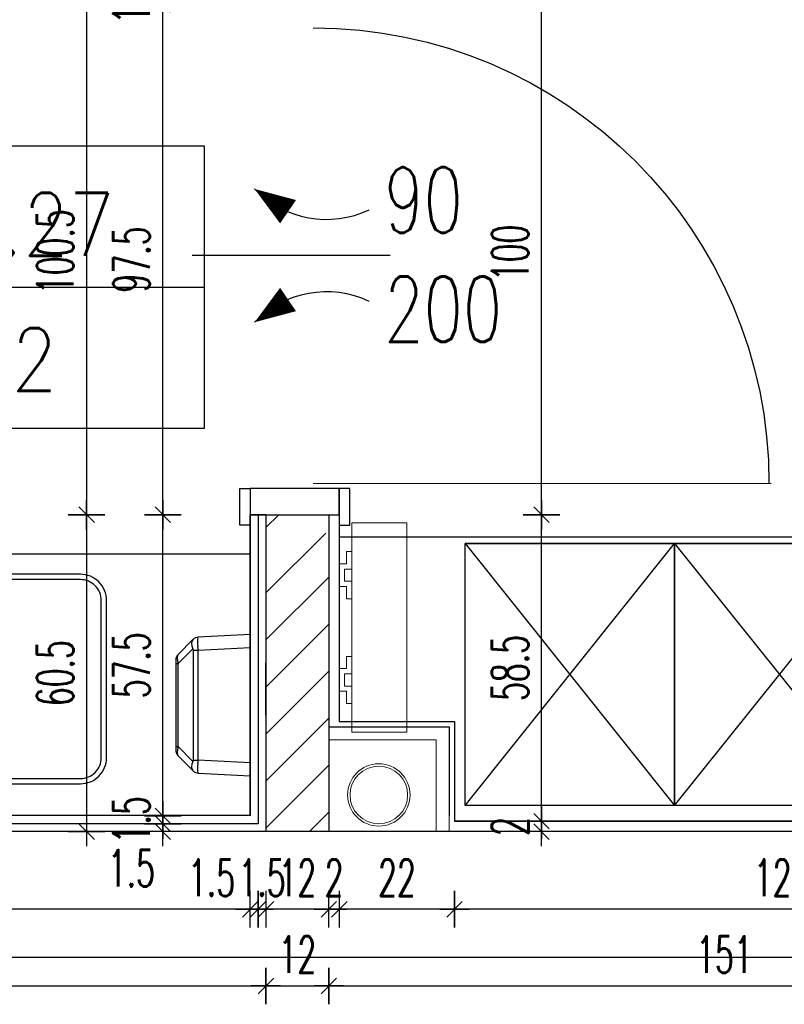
# Model space of a CAD drawing. Header units: centimetres. Extents: x -15121 to 30567, y -60641 to 0.
# Tile 40 of 256: x 2824 to 2970, y -25622 to -25434. Entities that reach past the tile are written whole.
import ezdxf
from ezdxf.enums import TextEntityAlignment as Align

# ---------------------------------------------------------------- set-up
doc = ezdxf.new("R2010")
doc.units = ezdxf.units.CM
doc.header["$LTSCALE"] = 60
for name, color, linetype in [('A-----SZ', 8, 'Continuous'), ('A-MEB', 8, 'Continuous'), ('AIKA NP', 7, 'Continuous'), ('AIKA podłoga wc pod meble', 8, 'Continuous'), ('AIKA TYNK', 5, 'Continuous'), ('AIKA widokowe', 7, 'Continuous'), ('AIKA wymiarowanie gnaizdka rzut lobby', 7, 'Continuous'), ('AIKA wymiarowanie wc rzut', 7, 'Continuous'), ('AIKA ŚCIANA', 8, 'Continuous'), ('F-BIL', 1, 'Continuous'), ('F-BIL-OP', 3, 'Continuous'), ('F-BIL-TA', 1, 'Continuous')]:
    doc.layers.add(name, color=color, linetype=linetype)
doc.layers.add('IS_Grzejnik', color=15, linetype='Continuous', lineweight=5)
doc.layers.add('opisy', color=1, linetype='Continuous', lineweight=15)
doc.styles.add('RomanS', font='romans.shx')
doc.styles.add('SIMPLEX', font='simplex', dxfattribs={"width": 0.85})
doc.styles.add('wymiar', font='txt.shx', dxfattribs={"width": 0.6})
doc.dimstyles.new('Dwudziestka', dxfattribs={"dimtxt": 7, "dimasz": 0.7, "dimexe": 5, "dimexo": 0, "dimgap": 2.5, "dimtad": 1, "dimtoh": 1, "dimdec": 3, "dimrnd": 0.5, "dimdsep": 46, "dimtxsty": 'wymiar', "dimblk": 'znacznik', "dimcen": 0, "dimdle": 5, "dimse1": 1, "dimse2": 1, "dimclrd": 256, "dimclre": 256, "dimclrt": 256, "dimadec": 0, "dimazin": 0, "dimtfac": 0.4, "dimtdec": 3, "dimtix": 1, "dimtofl": 0, "dimtmove": 2, "dimatfit": 3, "dimldrblk": 'znacznik', "dimfxl": 1, "dimtolj": 1, "dimarcsym": 0})

# ---------------------------------------------------------------- blocks, each defined once
blk = doc.blocks.new('SL umywalka 50 top')
at = {"layer": 'AIKA widokowe'}
for points in [[(-20, -39), (20, -39, 0.414214), (25, -34), (25, -4, 0.414214), (20, 1), (-20, 1, 0.414214), (-25, -4), (-25, -34, 0.414214)], [(-20, -38), (20, -38, 0.414214), (24, -34), (24, -4, 0.414214), (20, 0), (-20, 0, 0.414214), (-24, -4), (-24, -34, 0.414214)]]:
    blk.add_lwpolyline(points, format="xyb", close=True, dxfattribs=at)
blk.add_circle((0, -19), 4, dxfattribs=at)
blk = doc.blocks.new('SL suszarka do rąk góra')
at = {"layer": 'AIKA widokowe'}
for p, q in [((-11, 0), (-13.5, 0)), ((-13.5, 0), (-12.98, -9.92)), ((-10.48, -9.92), (-11, 0)), ((11, 0), (-11, 0)), ((11, 0), (10.48, -9.92)), ((13.5, 0), (11, 0)), ((12.98, -9.92), (13.5, 0)), ((-12.54, -10.91), (-12.51, -10.94)), ((-12.51, -10.94), (-9.69, -13.76)), ((-7.92, -13.76), (-10.74, -10.94)), ((10.48, -9.92), (-10.48, -9.92)), ((-10.48, -10.91), (-10.48, -9.92)), ((-10.48, -10.91), (10.48, -10.91)), ((10.74, -10.94), (7.92, -13.76)), ((9.69, -13.76), (12.51, -10.94)), ((10.48, -10.91), (10.48, -9.92)), ((12.51, -10.94), (12.54, -10.91)), ((-8.63, -14.2), (-7.92, -14.2)), ((7.92, -13.76), (-7.92, -13.76)), ((-7.92, -14.2), (-7.92, -13.76)), ((-7.92, -14.2), (7.92, -14.2)), ((7.92, -14.2), (7.92, -13.76)), ((7.92, -14.2), (8.63, -14.2))]:
    blk.add_line(p, q, dxfattribs=at)
for centre, start, end in [((-11.48, -9.85), 183, 225), ((11.48, -9.85), 315, 357), ((-8.63, -12.7), 225, 270), ((8.63, -12.7), 270, 315)]:
    blk.add_arc(centre, 1.5, start, end, dxfattribs=at)
for centre, major_axis, ratio, start_param, end_param in [((-10.43, -10.9), (-2.55, 0.98), 0.026186, 0.011642, 0.272072), ((-10.5, -9.41), (-2.48, -0.48), 0.181937, 0.23532, 1.282518), ((-10.5, -9.41), (-2.07, -1.45), 0.488826, 0.0861, 1.133298), ((-10.43, -10.9), (-2.5, -0.07), 0.391695, 4.725364, 4.985794), ((-10.43, -11.96), (-0.435, 0.977), 0.924938, 5.892541, 6.15297), ((10.43, -10.9), (-2.5, 0.07), 0.391695, 4.438984, 4.699414), ((10.43, -11.96), (0.435, 0.977), 0.924938, 0.130215, 0.390645), ((10.5, -9.41), (2.07, -1.45), 0.488826, 5.149887, 6.197085), ((10.5, -9.41), (2.48, -0.48), 0.181937, 5.000667, 6.047865), ((10.43, -10.9), (2.55, 0.98), 0.026186, 6.011113, 6.271543), ((-7.21, -12.7), (-2.53, -0.97), 0.29403, 0.130209, 1.177407), ((7.21, -12.7), (2.53, -0.97), 0.29403, 5.105779, 6.152976)]:
    blk.add_ellipse(centre, major_axis=major_axis, ratio=ratio, start_param=start_param, end_param=end_param, dxfattribs=at)
blk = doc.blocks.new('DYBY-BL5')
at = {"layer": 'F-BIL-TA', "color": 1}
blk.add_line((0, 45), (110, 45), dxfattribs=at)
blk.add_lwpolyline([(0, 0), (0, 90), (110, 90), (110, 0)], close=True, dxfattribs=at)
at = {"layer": 'F-BIL-OP', "style": 'SIMPLEX', "width": 0.85}
blk.add_attdef('NR', text='', height=20, dxfattribs=at).set_placement((56, 55), align=Align.CENTER)
at = {"layer": 'F-BIL-OP', "color": 2, "style": 'SIMPLEX', "width": 0.85, "flags": 1}
for tag, p in [('NAZWA', (119, 55)), ('POSADZKA', (119, 12)), ('GRUPA', (119, -27)), ('RODZAJ', (119, -72))]:
    blk.add_attdef(tag, p, '', height=19, dxfattribs=at)
at = {"layer": 'F-BIL-OP', "color": 2, "style": 'SIMPLEX', "width": 0.85}
blk.add_attdef('POW.', text='', height=20, dxfattribs=at).set_placement((56, 12), align=Align.CENTER)
at = {"layer": 'F-BIL-OP', "color": 2, "style": 'SIMPLEX', "width": 0.85, "flags": 1}
blk.add_attdef('POWH.', text='', height=20, dxfattribs=at).set_placement((56, -27), align=Align.CENTER)
blk = doc.blocks.new('znacznik')
at = {"color": 0}
for points in [[(0, -5), (0, 5)], [(-4, 0), (4, 0)]]:
    blk.add_lwpolyline(points, dxfattribs=at)
at = {"color": 1}
blk.add_lwpolyline([(-2.12, -2.12), (2.12, 2.12)], dxfattribs=at)
blk = doc.blocks.new('*D5751')
at = {"layer": 'AIKA widokowe', "lineweight": -2, "transparency": 16777216}
for p, q in [((2850.96, -25586.5), (2850.96, -25585.8)), ((2850.96, -25589.4), (2850.96, -25590.1))]:
    blk.add_line(p, q, dxfattribs=at)
at = {"layer": 'Defpoints', "color": 0, "transparency": 16777216}
for p in [(2850.96, -25587.2), (2856.2, -25587.2), (2856.2, -25588.7)]:
    blk.add_point(p, dxfattribs=at)
at = {"layer": 'AIKA widokowe', "lineweight": -2, "transparency": 16777216, "xscale": 0.7, "yscale": 0.7, "zscale": 0.7}
for p, rotation in [((2850.96, -25587.2), 270), ((2850.96, -25588.7), 90)]:
    blk.add_blockref('znacznik', p, dxfattribs=dict(at, rotation=rotation))
at = {"layer": 'AIKA widokowe', "transparency": 16777216, "insert": (2844.96, -25595.7), "char_height": 7, "attachment_point": 5, "style": 'wymiar'}
blk.add_mtext('\\A1;1.5', dxfattribs=at)
blk = doc.blocks.new('*D5752')
at = {"layer": 'AIKA widokowe', "lineweight": -2, "transparency": 16777216}
for p, q in [((2850.96, -25585), (2850.96, -25584.3)), ((2850.96, -25587.9), (2850.96, -25588.6))]:
    blk.add_line(p, q, dxfattribs=at)
at = {"layer": 'Defpoints', "color": 0, "transparency": 16777216}
for p in [(2850.96, -25585.7), (2867.64, -25585.7), (2856.2, -25587.2)]:
    blk.add_point(p, dxfattribs=at)
at = {"layer": 'AIKA widokowe', "lineweight": -2, "transparency": 16777216, "xscale": 0.7, "yscale": 0.7, "zscale": 0.7}
for p, rotation in [((2850.96, -25585.7), 270), ((2850.96, -25587.2), 90)]:
    blk.add_blockref('znacznik', p, dxfattribs=dict(at, rotation=rotation))
at = {"layer": 'AIKA widokowe', "transparency": 16777216, "insert": (2844.96, -25586.45), "char_height": 7, "attachment_point": 5, "rotation": 90, "style": 'wymiar'}
blk.add_mtext('\\A1;1.5', dxfattribs=at)
blk = doc.blocks.new('*D5753')
at = {"layer": 'AIKA widokowe', "lineweight": -2, "transparency": 16777216}
blk.add_line((2850.96, -25585), (2850.96, -25528.89), dxfattribs=at)
at = {"layer": 'Defpoints', "color": 0, "transparency": 16777216}
for p in [(2850.96, -25528.19), (2869.14, -25528.19), (2867.64, -25585.7)]:
    blk.add_point(p, dxfattribs=at)
at = {"layer": 'AIKA widokowe', "lineweight": -2, "transparency": 16777216, "xscale": 0.7, "yscale": 0.7, "zscale": 0.7}
for p, rotation in [((2850.96, -25528.19), 90), ((2850.96, -25585.7), 270)]:
    blk.add_blockref('znacznik', p, dxfattribs=dict(at, rotation=rotation))
at = {"layer": 'AIKA widokowe', "transparency": 16777216, "insert": (2844.96, -25556.95), "char_height": 7, "attachment_point": 5, "rotation": 90, "style": 'wymiar'}
blk.add_mtext('\\A1;57.5', dxfattribs=at)
blk = doc.blocks.new('*D5754')
at = {"layer": 'AIKA widokowe', "lineweight": -2, "transparency": 16777216}
blk.add_line((2850.96, -25527.49), (2850.96, -25431.39), dxfattribs=at)
at = {"layer": 'Defpoints', "color": 0, "transparency": 16777216}
for p in [(2850.96, -25430.69), (2862.89, -25430.69), (2869.14, -25528.19)]:
    blk.add_point(p, dxfattribs=at)
at = {"layer": 'AIKA widokowe', "lineweight": -2, "transparency": 16777216, "xscale": 0.7, "yscale": 0.7, "zscale": 0.7}
for p, rotation in [((2850.96, -25430.69), 90), ((2850.96, -25528.19), 270)]:
    blk.add_blockref('znacznik', p, dxfattribs=dict(at, rotation=rotation))
at = {"layer": 'AIKA widokowe', "transparency": 16777216, "insert": (2844.96, -25479.44), "char_height": 7, "attachment_point": 5, "rotation": 90, "style": 'wymiar'}
blk.add_mtext('\\A1;97.5', dxfattribs=at)
blk = doc.blocks.new('*D5755')
at = {"layer": 'AIKA widokowe', "lineweight": -2, "transparency": 16777216}
for p, q in [((2850.96, -25428.49), (2850.96, -25427.79)), ((2850.96, -25431.39), (2850.96, -25432.09))]:
    blk.add_line(p, q, dxfattribs=at)
at = {"layer": 'Defpoints', "color": 0, "transparency": 16777216}
for p in [(2850.96, -25429.19), (2865.64, -25429.19), (2862.89, -25430.69)]:
    blk.add_point(p, dxfattribs=at)
at = {"layer": 'AIKA widokowe', "lineweight": -2, "transparency": 16777216, "xscale": 0.7, "yscale": 0.7, "zscale": 0.7}
for p, rotation in [((2850.96, -25429.19), 270), ((2850.96, -25430.69), 90)]:
    blk.add_blockref('znacznik', p, dxfattribs=dict(at, rotation=rotation))
at = {"layer": 'AIKA widokowe', "transparency": 16777216, "insert": (2844.96, -25429.94), "char_height": 7, "attachment_point": 5, "rotation": 90, "style": 'wymiar'}
blk.add_mtext('\\A1;1.5', dxfattribs=at)
blk = doc.blocks.new('*D5757')
at = {"layer": 'AIKA wymiarowanie wc rzut', "lineweight": -2, "transparency": 16777216}
for p, q in [((2923.23, -25586), (2923.23, -25585.3)), ((2923.23, -25589.4), (2923.23, -25590.1))]:
    blk.add_line(p, q, dxfattribs=at)
at = {"layer": 'Defpoints', "color": 0, "transparency": 16777216}
for p in [(2906.64, -25586.7), (2923.23, -25586.7), (2905.64, -25588.7)]:
    blk.add_point(p, dxfattribs=at)
at = {"layer": 'AIKA wymiarowanie wc rzut', "lineweight": -2, "transparency": 16777216, "xscale": 0.7, "yscale": 0.7, "zscale": 0.7}
for p, rotation in [((2923.23, -25586.7), 270), ((2923.23, -25588.7), 90)]:
    blk.add_blockref('znacznik', p, dxfattribs=dict(at, rotation=rotation))
at = {"layer": 'AIKA wymiarowanie wc rzut', "transparency": 16777216, "insert": (2917.23, -25587.7), "char_height": 7, "attachment_point": 5, "rotation": 90, "style": 'wymiar'}
blk.add_mtext('\\A1;2', dxfattribs=at)
blk = doc.blocks.new('*D5758')
at = {"layer": 'AIKA wymiarowanie wc rzut', "lineweight": -2, "transparency": 16777216}
blk.add_line((2923.23, -25586), (2923.23, -25528.89), dxfattribs=at)
at = {"layer": 'Defpoints', "color": 0, "transparency": 16777216}
for p in [(2884.64, -25528.19), (2923.23, -25528.19), (2906.64, -25586.7)]:
    blk.add_point(p, dxfattribs=at)
at = {"layer": 'AIKA wymiarowanie wc rzut', "lineweight": -2, "transparency": 16777216, "xscale": 0.7, "yscale": 0.7, "zscale": 0.7}
for p, rotation in [((2923.23, -25528.19), 90), ((2923.23, -25586.7), 270)]:
    blk.add_blockref('znacznik', p, dxfattribs=dict(at, rotation=rotation))
at = {"layer": 'AIKA wymiarowanie wc rzut', "transparency": 16777216, "insert": (2917.23, -25557.45), "char_height": 7, "attachment_point": 5, "rotation": 90, "style": 'wymiar'}
blk.add_mtext('\\A1;58.5', dxfattribs=at)
blk = doc.blocks.new('*D5759')
at = {"layer": 'AIKA wymiarowanie wc rzut', "lineweight": -2, "transparency": 16777216}
blk.add_line((2923.23, -25527.49), (2923.23, -25428.89), dxfattribs=at)
at = {"layer": 'Defpoints', "color": 0, "transparency": 16777216}
for p in [(2884.64, -25428.19), (2923.23, -25428.19), (2884.64, -25528.19)]:
    blk.add_point(p, dxfattribs=at)
at = {"layer": 'AIKA wymiarowanie wc rzut', "lineweight": -2, "transparency": 16777216, "xscale": 0.7, "yscale": 0.7, "zscale": 0.7}
for p, rotation in [((2923.23, -25428.19), 90), ((2923.23, -25528.19), 270)]:
    blk.add_blockref('znacznik', p, dxfattribs=dict(at, rotation=rotation))
at = {"layer": 'AIKA wymiarowanie wc rzut', "transparency": 16777216, "insert": (2917.23, -25478.19), "char_height": 7, "attachment_point": 5, "rotation": 90, "style": 'wymiar'}
blk.add_mtext('\\A1;100', dxfattribs=at)
blk = doc.blocks.new('*D5773')
at = {"layer": 'AIKA wymiarowanie wc rzut', "lineweight": -2, "transparency": 16777216}
blk.add_line((3030.94, -25603.53), (2907.34, -25603.53), dxfattribs=at)
at = {"layer": 'Defpoints', "color": 0, "transparency": 16777216}
for p in [(2906.64, -25567.7), (3031.64, -25571.2), (2906.64, -25603.53)]:
    blk.add_point(p, dxfattribs=at)
at = {"layer": 'AIKA wymiarowanie wc rzut', "lineweight": -2, "transparency": 16777216, "xscale": 0.7, "yscale": 0.7, "zscale": 0.7, "rotation": 180}
blk.add_blockref('znacznik', (2906.64, -25603.53), dxfattribs=at)
at = {"layer": 'AIKA wymiarowanie wc rzut', "lineweight": -2, "transparency": 16777216, "xscale": 0.7, "yscale": 0.7, "zscale": 0.7}
blk.add_blockref('znacznik', (3031.64, -25603.53), dxfattribs=at)
at = {"layer": 'AIKA wymiarowanie wc rzut', "transparency": 16777216, "insert": (2969.14, -25597.53), "char_height": 7, "attachment_point": 5, "style": 'wymiar'}
blk.add_mtext('\\A1;125', dxfattribs=at)
blk = doc.blocks.new('*D5774')
at = {"layer": 'AIKA wymiarowanie wc rzut', "lineweight": -2, "transparency": 16777216}
blk.add_line((2905.94, -25603.53), (2885.34, -25603.53), dxfattribs=at)
at = {"layer": 'Defpoints', "color": 0, "transparency": 16777216}
for p in [(2884.64, -25567.7), (2906.64, -25567.7), (2884.64, -25603.53)]:
    blk.add_point(p, dxfattribs=at)
at = {"layer": 'AIKA wymiarowanie wc rzut', "lineweight": -2, "transparency": 16777216, "xscale": 0.7, "yscale": 0.7, "zscale": 0.7, "rotation": 180}
blk.add_blockref('znacznik', (2884.64, -25603.53), dxfattribs=at)
at = {"layer": 'AIKA wymiarowanie wc rzut', "lineweight": -2, "transparency": 16777216, "xscale": 0.7, "yscale": 0.7, "zscale": 0.7}
blk.add_blockref('znacznik', (2906.64, -25603.53), dxfattribs=at)
at = {"layer": 'AIKA wymiarowanie wc rzut', "transparency": 16777216, "insert": (2895.64, -25597.53), "char_height": 7, "attachment_point": 5, "style": 'wymiar'}
blk.add_mtext('\\A1;22', dxfattribs=at)
blk = doc.blocks.new('*D5775')
at = {"layer": 'AIKA wymiarowanie wc rzut', "lineweight": -2, "transparency": 16777216}
for p, q in [((2881.94, -25603.53), (2881.24, -25603.53)), ((2885.34, -25603.53), (2886.04, -25603.53))]:
    blk.add_line(p, q, dxfattribs=at)
at = {"layer": 'Defpoints', "color": 0, "transparency": 16777216}
for p in [(2882.64, -25568.7), (2884.64, -25567.7), (2882.64, -25603.53)]:
    blk.add_point(p, dxfattribs=at)
at = {"layer": 'AIKA wymiarowanie wc rzut', "lineweight": -2, "transparency": 16777216, "xscale": 0.7, "yscale": 0.7, "zscale": 0.7}
blk.add_blockref('znacznik', (2882.64, -25603.53), dxfattribs=at)
at = {"layer": 'AIKA wymiarowanie wc rzut', "lineweight": -2, "transparency": 16777216, "xscale": 0.7, "yscale": 0.7, "zscale": 0.7, "rotation": 180}
blk.add_blockref('znacznik', (2884.64, -25603.53), dxfattribs=at)
at = {"layer": 'AIKA wymiarowanie wc rzut', "transparency": 16777216, "insert": (2883.64, -25597.53), "char_height": 7, "attachment_point": 5, "style": 'wymiar'}
blk.add_mtext('\\A1;2', dxfattribs=at)
blk = doc.blocks.new('*D5776')
at = {"layer": 'AIKA wymiarowanie wc rzut', "lineweight": -2, "transparency": 16777216}
blk.add_line((2881.94, -25603.53), (2871.34, -25603.53), dxfattribs=at)
at = {"layer": 'Defpoints', "color": 0, "transparency": 16777216}
for p in [(2882.64, -25568.7), (2870.64, -25588.7), (2870.64, -25603.53)]:
    blk.add_point(p, dxfattribs=at)
at = {"layer": 'AIKA wymiarowanie wc rzut', "lineweight": -2, "transparency": 16777216, "xscale": 0.7, "yscale": 0.7, "zscale": 0.7, "rotation": 180}
blk.add_blockref('znacznik', (2870.64, -25603.53), dxfattribs=at)
at = {"layer": 'AIKA wymiarowanie wc rzut', "lineweight": -2, "transparency": 16777216, "xscale": 0.7, "yscale": 0.7, "zscale": 0.7}
blk.add_blockref('znacznik', (2882.64, -25603.53), dxfattribs=at)
at = {"layer": 'AIKA wymiarowanie wc rzut', "transparency": 16777216, "insert": (2876.64, -25597.53), "char_height": 7, "attachment_point": 5, "style": 'wymiar'}
blk.add_mtext('\\A1;12', dxfattribs=at)
blk = doc.blocks.new('*D5777')
at = {"layer": 'AIKA wymiarowanie wc rzut', "lineweight": -2, "transparency": 16777216}
for p, q in [((2868.44, -25603.53), (2867.74, -25603.53)), ((2871.34, -25603.53), (2872.04, -25603.53))]:
    blk.add_line(p, q, dxfattribs=at)
at = {"layer": 'Defpoints', "color": 0, "transparency": 16777216}
for p in [(2869.14, -25587.2), (2870.64, -25588.7), (2869.14, -25603.53)]:
    blk.add_point(p, dxfattribs=at)
at = {"layer": 'AIKA wymiarowanie wc rzut', "lineweight": -2, "transparency": 16777216, "xscale": 0.7, "yscale": 0.7, "zscale": 0.7}
blk.add_blockref('znacznik', (2869.14, -25603.53), dxfattribs=at)
at = {"layer": 'AIKA wymiarowanie wc rzut', "lineweight": -2, "transparency": 16777216, "xscale": 0.7, "yscale": 0.7, "zscale": 0.7, "rotation": 180}
blk.add_blockref('znacznik', (2870.64, -25603.53), dxfattribs=at)
at = {"layer": 'AIKA wymiarowanie wc rzut', "transparency": 16777216, "insert": (2869.89, -25597.53), "char_height": 7, "attachment_point": 5, "style": 'wymiar'}
blk.add_mtext('\\A1;1.5', dxfattribs=at)
blk = doc.blocks.new('*D5778')
at = {"layer": 'AIKA wymiarowanie wc rzut', "lineweight": -2, "transparency": 16777216}
for p, q in [((2866.94, -25603.53), (2866.24, -25603.53)), ((2869.84, -25603.53), (2870.54, -25603.53))]:
    blk.add_line(p, q, dxfattribs=at)
at = {"layer": 'Defpoints', "color": 0, "transparency": 16777216}
for p in [(2867.64, -25585.7), (2869.14, -25587.2), (2867.64, -25603.53)]:
    blk.add_point(p, dxfattribs=at)
at = {"layer": 'AIKA wymiarowanie wc rzut', "lineweight": -2, "transparency": 16777216, "xscale": 0.7, "yscale": 0.7, "zscale": 0.7}
blk.add_blockref('znacznik', (2867.64, -25603.53), dxfattribs=at)
at = {"layer": 'AIKA wymiarowanie wc rzut', "lineweight": -2, "transparency": 16777216, "xscale": 0.7, "yscale": 0.7, "zscale": 0.7, "rotation": 180}
blk.add_blockref('znacznik', (2869.14, -25603.53), dxfattribs=at)
at = {"layer": 'AIKA wymiarowanie wc rzut', "transparency": 16777216, "insert": (2860.26, -25597.53), "char_height": 7, "attachment_point": 5, "style": 'wymiar'}
blk.add_mtext('\\A1;1.5', dxfattribs=at)
blk = doc.blocks.new('*D5779')
at = {"layer": 'AIKA wymiarowanie wc rzut', "lineweight": -2, "transparency": 16777216}
blk.add_line((2866.94, -25603.53), (2748.64, -25603.53), dxfattribs=at)
at = {"layer": 'Defpoints', "color": 0, "transparency": 16777216}
for p in [(2747.94, -25585.54), (2867.64, -25585.7), (2747.94, -25603.53)]:
    blk.add_point(p, dxfattribs=at)
at = {"layer": 'AIKA wymiarowanie wc rzut', "lineweight": -2, "transparency": 16777216, "xscale": 0.7, "yscale": 0.7, "zscale": 0.7, "rotation": 180}
blk.add_blockref('znacznik', (2747.94, -25603.53), dxfattribs=at)
at = {"layer": 'AIKA wymiarowanie wc rzut', "lineweight": -2, "transparency": 16777216, "xscale": 0.7, "yscale": 0.7, "zscale": 0.7}
blk.add_blockref('znacznik', (2867.64, -25603.53), dxfattribs=at)
at = {"layer": 'AIKA wymiarowanie wc rzut', "transparency": 16777216, "insert": (2807.79, -25597.53), "char_height": 7, "attachment_point": 5, "style": 'wymiar'}
blk.add_mtext('\\A1;119.5', dxfattribs=at)
blk = doc.blocks.new('*D5805')
at = {"layer": 'AIKA wymiarowanie wc rzut', "lineweight": -2, "transparency": 16777216}
blk.add_line((2747.34, -25618.19), (2869.94, -25618.19), dxfattribs=at)
at = {"layer": 'Defpoints', "color": 0, "transparency": 16777216}
for p in [(2746.64, -25588.7), (2870.64, -25588.03), (2870.64, -25618.19)]:
    blk.add_point(p, dxfattribs=at)
at = {"layer": 'AIKA wymiarowanie wc rzut', "lineweight": -2, "transparency": 16777216, "xscale": 0.7, "yscale": 0.7, "zscale": 0.7, "rotation": 180}
blk.add_blockref('znacznik', (2746.64, -25618.19), dxfattribs=at)
at = {"layer": 'AIKA wymiarowanie wc rzut', "lineweight": -2, "transparency": 16777216, "xscale": 0.7, "yscale": 0.7, "zscale": 0.7}
blk.add_blockref('znacznik', (2870.64, -25618.19), dxfattribs=at)
at = {"layer": 'AIKA wymiarowanie wc rzut', "transparency": 16777216, "insert": (2808.64, -25612.19), "char_height": 7, "attachment_point": 5, "style": 'wymiar'}
blk.add_mtext('\\A1;124', dxfattribs=at)
blk = doc.blocks.new('*D5806')
at = {"layer": 'AIKA wymiarowanie wc rzut', "lineweight": -2, "transparency": 16777216}
blk.add_line((2871.34, -25618.19), (2881.94, -25618.19), dxfattribs=at)
at = {"layer": 'Defpoints', "color": 0, "transparency": 16777216}
for p in [(2882.64, -25567.05), (2870.64, -25588.03), (2882.64, -25618.19)]:
    blk.add_point(p, dxfattribs=at)
at = {"layer": 'AIKA wymiarowanie wc rzut', "lineweight": -2, "transparency": 16777216, "xscale": 0.7, "yscale": 0.7, "zscale": 0.7, "rotation": 180}
blk.add_blockref('znacznik', (2870.64, -25618.19), dxfattribs=at)
at = {"layer": 'AIKA wymiarowanie wc rzut', "lineweight": -2, "transparency": 16777216, "xscale": 0.7, "yscale": 0.7, "zscale": 0.7}
blk.add_blockref('znacznik', (2882.64, -25618.19), dxfattribs=at)
at = {"layer": 'AIKA wymiarowanie wc rzut', "transparency": 16777216, "insert": (2876.64, -25612.19), "char_height": 7, "attachment_point": 5, "style": 'wymiar'}
blk.add_mtext('\\A1;12', dxfattribs=at)
blk = doc.blocks.new('*D5807')
at = {"layer": 'AIKA wymiarowanie wc rzut', "lineweight": -2, "transparency": 16777216}
blk.add_line((2883.34, -25618.19), (3032.94, -25618.19), dxfattribs=at)
at = {"layer": 'Defpoints', "color": 0, "transparency": 16777216}
for p in [(2882.64, -25567.05), (3033.64, -25588.7), (3033.64, -25618.19)]:
    blk.add_point(p, dxfattribs=at)
at = {"layer": 'AIKA wymiarowanie wc rzut', "lineweight": -2, "transparency": 16777216, "xscale": 0.7, "yscale": 0.7, "zscale": 0.7, "rotation": 180}
blk.add_blockref('znacznik', (2882.64, -25618.19), dxfattribs=at)
at = {"layer": 'AIKA wymiarowanie wc rzut', "lineweight": -2, "transparency": 16777216, "xscale": 0.7, "yscale": 0.7, "zscale": 0.7}
blk.add_blockref('znacznik', (3033.64, -25618.19), dxfattribs=at)
at = {"layer": 'AIKA wymiarowanie wc rzut', "transparency": 16777216, "insert": (2958.14, -25612.19), "char_height": 7, "attachment_point": 5, "style": 'wymiar'}
blk.add_mtext('\\A1;151', dxfattribs=at)
blk = doc.blocks.new('*D5859')
at = {"layer": 'AIKA wymiarowanie wc rzut', "lineweight": -2, "transparency": 16777216}
blk.add_line((2836.42, -25428.4), (2836.42, -25527.49), dxfattribs=at)
at = {"layer": 'Defpoints', "color": 0, "transparency": 16777216}
for p in [(2865.64, -25427.7), (2836.42, -25528.19), (2870.64, -25528.19)]:
    blk.add_point(p, dxfattribs=at)
at = {"layer": 'AIKA wymiarowanie wc rzut', "lineweight": -2, "transparency": 16777216, "xscale": 0.7, "yscale": 0.7, "zscale": 0.7}
for p, rotation in [((2836.42, -25427.7), 90), ((2836.42, -25528.19), 270)]:
    blk.add_blockref('znacznik', p, dxfattribs=dict(at, rotation=rotation))
at = {"layer": 'AIKA wymiarowanie wc rzut', "transparency": 16777216, "insert": (2830.42, -25477.95), "char_height": 7, "attachment_point": 5, "rotation": 90, "style": 'wymiar'}
blk.add_mtext('\\A1;100.5', dxfattribs=at)
blk = doc.blocks.new('*D5860')
at = {"layer": 'AIKA wymiarowanie wc rzut', "lineweight": -2, "transparency": 16777216}
blk.add_line((2836.42, -25528.89), (2836.42, -25588), dxfattribs=at)
at = {"layer": 'Defpoints', "color": 0, "transparency": 16777216}
for p in [(2870.64, -25528.19), (2836.42, -25588.7), (2870.64, -25588.7)]:
    blk.add_point(p, dxfattribs=at)
at = {"layer": 'AIKA wymiarowanie wc rzut', "lineweight": -2, "transparency": 16777216, "xscale": 0.7, "yscale": 0.7, "zscale": 0.7}
for p, rotation in [((2836.42, -25528.19), 90), ((2836.42, -25588.7), 270)]:
    blk.add_blockref('znacznik', p, dxfattribs=dict(at, rotation=rotation))
at = {"layer": 'AIKA wymiarowanie wc rzut', "transparency": 16777216, "insert": (2830.42, -25558.45), "char_height": 7, "attachment_point": 5, "rotation": 90, "style": 'wymiar'}
blk.add_mtext('\\A1;60.5', dxfattribs=at)

msp = doc.modelspace()

# ---------------------------------------------------------------- linework, layer by layer
at = {"layer": 'A-----SZ'}
for p, q in [((2870.6412, -25528.1944), (2870.6412, -25588.6963)), ((2870.6412, -25530.643), (2873.0898, -25528.1944)), ((2870.6412, -25543.1252), (2882.0701, -25531.6963)), ((2870.6412, -25552.1055), (2882.6412, -25540.1055)), ((2870.6412, -25561.0857), (2882.6412, -25549.0857)), ((2870.6412, -25566.483), (2870.6412, -25556.483)), ((2870.6412, -25570.066), (2882.6412, -25558.066)), ((2870.6412, -25579.0462), (2882.6412, -25567.0462)), ((2870.6412, -25588.0265), (2882.6412, -25576.0265)), ((2878.9516, -25588.6963), (2882.6412, -25585.0067))]:
    msp.add_line(p, q, dxfattribs=at)
at = {"layer": 'A-MEB'}
for p, q in [((2908.6412, -25583.6963), (2908.6412, -25533.6963)), ((2908.6412, -25533.6963), (2948.6412, -25533.6963)), ((2908.6412, -25583.6963), (2948.6412, -25533.6963)), ((2948.6412, -25533.6963), (2908.6412, -25533.6963)), ((2908.6412, -25533.6963), (2948.6412, -25583.6963)), ((2948.6412, -25533.6963), (2948.6412, -25583.6963)), ((2948.6412, -25583.6963), (2948.6412, -25533.6963)), ((2948.6412, -25533.6963), (2988.6412, -25533.6963)), ((2948.6412, -25583.6963), (2988.6412, -25533.6963)), ((2988.6412, -25533.6963), (2948.6412, -25533.6963)), ((2948.6412, -25533.6963), (2988.6412, -25583.6963)), ((2948.6412, -25583.6963), (2908.6412, -25583.6963)), ((2988.6412, -25583.6963), (2948.6412, -25583.6963))]:
    msp.add_line(p, q, dxfattribs=at)
at = {"layer": 'AIKA NP', "color": 8}
msp.add_lwpolyline([(2882.6412, -25528.1944), (2882.6412, -25568.6963), (2905.6412, -25568.6963), (2905.6412, -25585.6963)], dxfattribs=at)
at = {"layer": 'AIKA podłoga wc pod meble'}
msp.add_line((3031.6412, -25532.4963), (2884.6412, -25532.4963), dxfattribs=at)
msp.add_lwpolyline([(2748.1346, -25430.6944), (2748.1346, -25585.5445), (2867.6412, -25585.5445), (2867.6412, -25528.1944), (2884.6412, -25528.1944), (2884.6412, -25567.6963), (2906.6412, -25567.6963), (2906.6412, -25586.6963), (3031.6412, -25586.6963), (3031.6412, -25239.6963), (2995.6412, -25239.6963), (2995.6412, -25211.6963), (2892.6412, -25211.6963), (2892.6412, -25239.6963), (2884.6412, -25239.6963), (2884.6412, -25429.1944), (2866.6412, -25429.1944), (2866.6412, -25430.6944)], close=True, dxfattribs=at)
at = {"layer": 'AIKA TYNK'}
for p, q in [((2884.6412, -25528.1944), (2884.6412, -25567.6963)), ((2884.6412, -25567.6963), (2906.6412, -25567.6963)), ((2906.6412, -25567.6963), (2906.6412, -25586.6963)), ((2869.1412, -25587.1963), (2746.6412, -25587.1963)), ((3031.6412, -25586.6963), (2906.6412, -25586.6963))]:
    msp.add_line(p, q, dxfattribs=at)
msp.add_lwpolyline([(2869.1412, -25528.1944), (2869.1412, -25587.1963)], dxfattribs=at)
at = {"layer": 'AIKA widokowe', "extrusion": (0, 0, -1)}
msp.add_line((2894.3372, -25478.6944), (2856.5418, -25478.6944), dxfattribs=at)
at = {"layer": 'AIKA widokowe', "color": 8}
msp.add_line((2870.6412, -25528.1944), (2867.6412, -25528.1944), dxfattribs=at)
at = {"layer": 'AIKA widokowe'}
for p, q in [((2867.6412, -25535.6942), (2748.0012, -25535.6942)), ((2867.6412, -25585.6963), (2747.9378, -25585.5442))]:
    msp.add_line(p, q, dxfattribs=at)
for points in [[(2868.4816, -25465.9712, 0, 5.4, 0), (2874.8648, -25470.3161, 5.4, 5.4, 0)], [(2868.4816, -25491.4177, 0, 5.4, 0), (2874.8648, -25487.0728, 5.4, 5.4, 0)]]:
    msp.add_lwpolyline(points, format="xyseb", dxfattribs=at)
for points in [[(2867.6412, -25530.1944), (2865.6412, -25530.1944), (2865.6412, -25523.1944), (2867.6412, -25523.1944)], [(2867.6412, -25528.1944), (2884.6412, -25528.1944), (2884.6412, -25523.1944), (2867.6412, -25523.1944)], [(2884.6412, -25530.1944), (2886.6412, -25530.1944), (2886.6412, -25523.1944), (2884.6412, -25523.1944)]]:
    msp.add_lwpolyline(points, close=True, dxfattribs=at)
msp.add_lwpolyline([(2867.6412, -25528.1944), (2867.6412, -25585.6963)], dxfattribs=at)
at = {"layer": 'AIKA widokowe', "color": 8}
msp.add_lwpolyline([(2870.6412, -25528.1944), (2870.6412, -25587.1963)], dxfattribs=at)
at = {"layer": 'AIKA widokowe', "extrusion": (0, 0, -1)}
msp.add_arc((-2879.6412, -25522.1944), 87, 90, 180, dxfattribs=at)
at = {"layer": 'AIKA widokowe'}
for centre, start, end in [((2882.1941, -25452.6871), 224.090838, 295.316168), ((2882.1941, -25504.7018), 64.683832, 135.909162)]:
    msp.add_arc(centre, 19.0919, start, end, dxfattribs=at)
at = {"layer": 'AIKA wymiarowanie gnaizdka rzut lobby', "color": 8}
msp.add_line((2033.6412, -25612.6963), (3057.6412, -25612.6963), dxfattribs=at)
at = {"layer": 'AIKA ŚCIANA'}
for p, q in [((2882.6412, -25531.6963), (2882.6412, -25588.6963)), ((3033.6412, -25588.6963), (1845.6412, -25588.6963))]:
    msp.add_line(p, q, dxfattribs=at)
at = {"layer": 'IS_Grzejnik', "color": 15, "extrusion": (0, 0, -1)}
msp.add_lwpolyline([(-2887.0412, -25569.7289), (-2887.0412, -25529.7289), (-2897.5412, -25529.7289), (-2897.5412, -25569.7289)], close=True, dxfattribs=at)
at = {"layer": 'IS_Grzejnik', "color": 15}
for points in [[(2887.0412, -25544.2289), (2887.0412, -25540.8956), (2885.6412, -25540.8956), (2885.6412, -25538.5622), (2887.0412, -25538.5622), (2887.0412, -25535.2289), (2886.0412, -25535.2289), (2886.0412, -25537.5622), (2884.6412, -25537.5622), (2884.6412, -25541.8956), (2886.0412, -25541.8956), (2886.0412, -25544.2289)], [(2887.0412, -25564.2289), (2887.0412, -25560.8956), (2885.6412, -25560.8956), (2885.6412, -25558.5622), (2887.0412, -25558.5622), (2887.0412, -25555.2289), (2886.0412, -25555.2289), (2886.0412, -25557.5622), (2884.6412, -25557.5622), (2884.6412, -25561.8956), (2886.0412, -25561.8956), (2886.0412, -25564.2289)]]:
    msp.add_lwpolyline(points, close=True, dxfattribs=at)
at = {"layer": 'opisy', "color": 0, "extrusion": (0, 0, -1)}
msp.add_line((2879.6412, -25522.1944), (2967.0762, -25522.1944), dxfattribs=at)
at = {"layer": 'opisy', "color": 5}
msp.add_line((2870.6412, -25528.1944), (2884.6412, -25528.1944), dxfattribs=at)
at = {"layer": 'opisy'}
for p, q in [((2869.6412, -25530.1944), (2869.6412, -25530.1944)), ((2882.6412, -25568.6963), (2905.6412, -25568.6963)), ((2905.6412, -25568.6963), (2905.6412, -25588.6963))]:
    msp.add_line(p, q, dxfattribs=at)
at = {"layer": 'opisy', "color": 8}
for p, q in [((2882.6412, -25571.1963), (2903.1412, -25571.1963)), ((2903.1412, -25571.1963), (2903.1412, -25588.6963))]:
    msp.add_line(p, q, dxfattribs=at)
at = {"layer": 'opisy', "color": 1}
msp.add_line((2944.0249, -25588.6963), (2919.0249, -25588.6963), dxfattribs=at)
at = {"layer": 'opisy'}
for radius in [5.9579, 5.5]:
    msp.add_circle((2892.1893, -25581.6965), radius, dxfattribs=at)

# ---------------------------------------------------------------- block references
at = {"layer": 'AIKA widokowe', "color": 8}
msp.add_blockref('SL umywalka 50 top', (2815.2253, -25540.5668), dxfattribs=at)
at = {"layer": 'AIKA widokowe', "color": 6, "rotation": 270}
msp.add_blockref('SL suszarka do rąk góra', (2867.6412, -25564.5477), dxfattribs=at)
at = {"layer": 'F-BIL', "xscale": 0.6, "yscale": 0.6, "zscale": 0.6}
msp.add_blockref('DYBY-BL5', (2792.8553, -25511.7221), dxfattribs=at).add_auto_attribs({'NR': '0.27', 'POW.': '2'})

# ---------------------------------------------------------------- texts
at = {"layer": 'AIKA widokowe', "style": 'RomanS', "width": 0.7}
for s, p in [('90', (2893.2256, -25474.3306)), ('200', (2893.2256, -25495.164))]:
    msp.add_text(s, height=12.5, dxfattribs=at).set_placement(p)

# ---------------------------------------------------------------- dimensions: what is measured, and where the dimension line sits
at = {"layer": 'AIKA widokowe', "color": 2}
for base, p1, p2, picture, middle in [((2850.9591, -25429.1944), (2862.8926, -25430.6944), (2865.6412, -25429.1944), '*D5755', (2844.9591, -25429.9444)), ((2850.9591, -25430.6944), (2869.1412, -25528.1944), (2862.8926, -25430.6944), '*D5754', (2844.9591, -25479.4444)), ((2850.9591, -25528.1944), (2867.6412, -25585.6963), (2869.1412, -25528.1944), '*D5753', (2844.9591, -25556.9454)), ((2850.9591, -25585.6963), (2856.1972, -25587.1963), (2867.6412, -25585.6963), '*D5752', (2844.9591, -25586.4463))]:
    dim = msp.add_linear_dim(base=base, p1=p1, p2=p2, angle=90, dimstyle='Dwudziestka', dxfattribs=at)
    dim.commit()
    dim.dimension.update_dxf_attribs({"geometry": picture, "text_midpoint": middle})
dim = msp.add_linear_dim(base=(2850.9591, -25587.1963), p1=(2856.1972, -25588.6963), p2=(2856.1972, -25587.1963), angle=90, dimstyle='Dwudziestka', dxfattribs=at)
dim.commit()
dim.dimension.update_dxf_attribs({"geometry": '*D5751', "text_midpoint": (2844.9591, -25595.7043), "dimtype": 160})
at = {"layer": 'AIKA wymiarowanie wc rzut', "color": 2}
for base, p1, p2, picture, middle in [((2836.4248, -25528.1944), (2865.6412, -25427.6963), (2870.6412, -25528.1944), '*D5859', (2830.4248, -25477.9454)), ((2923.2257, -25428.1944), (2884.6412, -25528.1944), (2884.6412, -25428.1944), '*D5759', (2917.2257, -25478.1944)), ((2836.4248, -25588.6963), (2870.6412, -25528.1944), (2870.6412, -25588.6963), '*D5860', (2830.4248, -25558.4454)), ((2923.2257, -25528.1944), (2906.6412, -25586.6963), (2884.6412, -25528.1944), '*D5758', (2917.2257, -25557.4454)), ((2923.2257, -25586.6963), (2905.6412, -25588.6963), (2906.6412, -25586.6963), '*D5757', (2917.2257, -25587.6963))]:
    dim = msp.add_linear_dim(base=base, p1=p1, p2=p2, angle=90, dimstyle='Dwudziestka', dxfattribs=at)
    dim.commit()
    dim.dimension.update_dxf_attribs({"geometry": picture, "text_midpoint": middle})
for base, p1, p2, picture, middle in [((2882.6412, -25618.187), (2870.6412, -25588.0265), (2882.6412, -25567.0462), '*D5806', (2876.6412, -25612.187)), ((3033.6412, -25618.187), (2882.6412, -25567.0462), (3033.6412, -25588.6963), '*D5807', (2958.1412, -25612.187)), ((2870.6412, -25603.5332), (2882.6412, -25568.6963), (2870.6412, -25588.6963), '*D5776', (2876.6412, -25597.5332)), ((2882.6412, -25603.5332), (2884.6412, -25567.6963), (2882.6412, -25568.6963), '*D5775', (2883.6412, -25597.5332)), ((2884.6412, -25603.5332), (2906.6412, -25567.6963), (2884.6412, -25567.6963), '*D5774', (2895.6412, -25597.5332)), ((2906.6412, -25603.5332), (3031.6412, -25571.2038), (2906.6412, -25567.6963), '*D5773', (2969.1412, -25597.5332)), ((2747.9378, -25603.5332), (2867.6412, -25585.6963), (2747.9378, -25585.5442), '*D5779', (2807.7895, -25597.5332)), ((2869.1412, -25603.5332), (2870.6412, -25588.6963), (2869.1412, -25587.1963), '*D5777', (2869.8912, -25597.5332)), ((2870.6412, -25618.187), (2746.6412, -25588.6963), (2870.6412, -25588.0265), '*D5805', (2808.6412, -25612.187))]:
    dim = msp.add_linear_dim(base=base, p1=p1, p2=p2, dimstyle='Dwudziestka', dxfattribs=at)
    dim.commit()
    dim.dimension.update_dxf_attribs({"geometry": picture, "text_midpoint": middle})
dim = msp.add_linear_dim(base=(2867.6412, -25603.5332), p1=(2869.1412, -25587.1963), p2=(2867.6412, -25585.6963), dimstyle='Dwudziestka', dxfattribs=at)
dim.commit()
dim.dimension.update_dxf_attribs({"geometry": '*D5778', "text_midpoint": (2860.2647, -25597.5332), "dimtype": 160})

doc.saveas('drawing.dxf')
